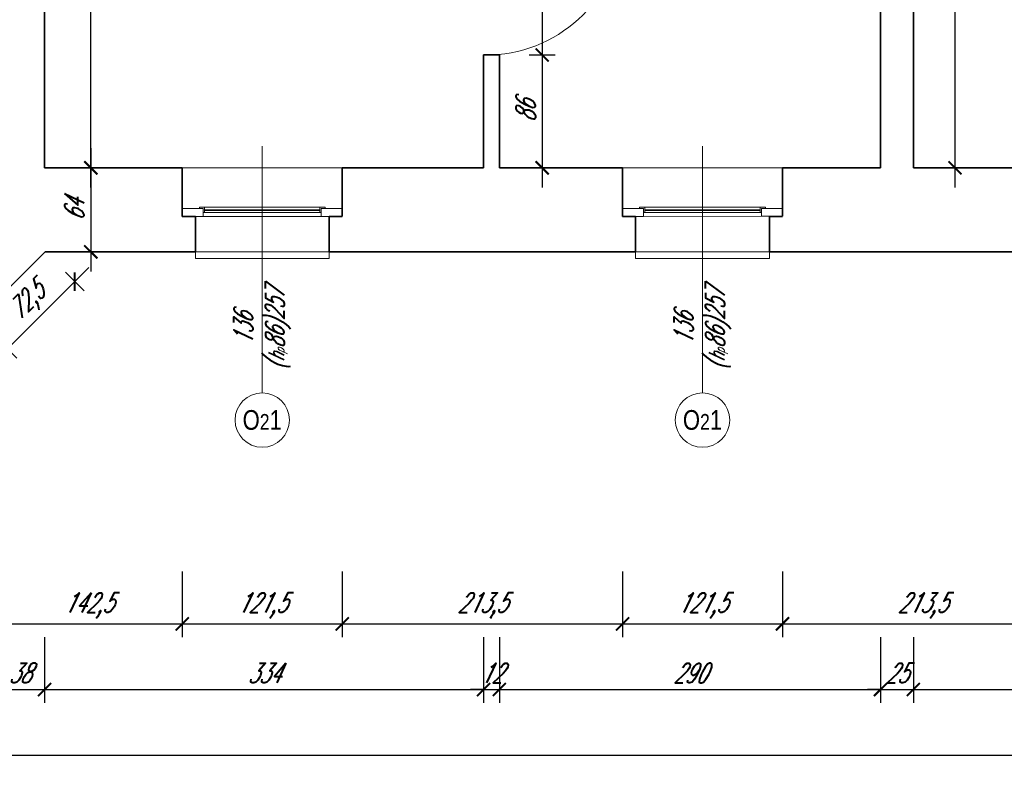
# Model space of a CAD drawing. Header units: millimetres. Extents: x 402 to 79005, y -7782 to 89952.
# Tile 141 of 256: x 22827 to 23576, y 28094 to 28664. Entities that reach past the tile are written whole.
import ezdxf

# ---------------------------------------------------------------- set-up
doc = ezdxf.new("R2010")
doc.units = ezdxf.units.MM
doc.header["$LTSCALE"] = 10
doc.linetypes.add('DASHED', pattern=[19.05, 12.7, -6.35])
doc.layers.get('0').update_dxf_attribs({"lineweight": 0})
doc.layers.get('Defpoints').update_dxf_attribs({"color": 253})
for name, color, linetype, lineweight in [('01 parter - ściany', 253, 'Continuous', 35), ('03-01_okna', 253, 'Continuous', 15), ('03_drzwi', 253, 'Continuous', 15), ('04-1_widok', 253, 'Continuous', 5), ('05-01_wymiary', 253, 'Continuous', 5), ('05-03_opis', 253, 'Continuous', 5)]:
    doc.layers.add(name, color=color, linetype=linetype, lineweight=lineweight)
doc.styles.add('ariel', font='ARIAL.TTF', dxfattribs={"width": 0.8})
doc.styles.add('ariel_wym', font='simplex.shx', dxfattribs={"width": 0.65, "oblique": 25})
doc.dimstyles.new('ariel 50', dxfattribs={"dimtxt": 15, "dimasz": 10, "dimexe": 10, "dimexo": 0, "dimgap": 5, "dimtad": 1, "dimdec": 1, "dimrnd": 0.5, "dimtxsty": 'ariel_wym', "dimblk": 'ARCHTICK', "dimcen": 2.5, "dimdle": 15, "dimazin": 0, "dimtfac": 1, "dimtdec": 1, "dimtix": 1, "dimtmove": 0, "dimatfit": 3, "dimldrblk": 'DOT', "dimfxl": 0, "dimarcsym": 0})
doc.dimstyles.new('ariel 50 wnętrze', dxfattribs={"dimtxt": 15, "dimasz": 10, "dimexe": 10, "dimexo": 0, "dimgap": 5, "dimtad": 1, "dimdec": 1, "dimrnd": 0.5, "dimtxsty": 'ariel_wym', "dimblk": 'ARCHTICK', "dimcen": 2.5, "dimdle": 15, "dimazin": 0, "dimtfac": 1, "dimtdec": 1, "dimtix": 1, "dimtmove": 0, "dimatfit": 3, "dimldrblk": 'DOT', "dimfxl": 0, "dimarcsym": 0})

# ---------------------------------------------------------------- blocks, each defined once
blk = doc.blocks.new('_ArchTick')
at = {"color": 0, "linetype": 'ByBlock', "const_width": 0.15}
blk.add_lwpolyline([(-0.5, -0.5), (0.5, 0.5)], dxfattribs=at)
blk = doc.blocks.new('*D969')
at = {"layer": '05-01_wymiary', "color": 0, "lineweight": -2}
for p, q in [((22807.83, 28244.19), (22807.83, 28194.19)), ((22950.54, 28244.19), (22950.54, 28194.19)), ((22792.83, 28204.19), (22965.54, 28204.19))]:
    blk.add_line(p, q, dxfattribs=at)
at = {"layer": 'Defpoints', "color": 0}
for p in [(22950.54, 28551.5), (22807.83, 28531.55), (22950.54, 28204.19)]:
    blk.add_point(p, dxfattribs=at)
at = {"layer": '05-01_wymiary', "color": 0, "lineweight": -2, "xscale": 10, "yscale": 10, "zscale": 10, "rotation": 180}
blk.add_blockref('_ArchTick', (22807.83, 28204.19), dxfattribs=at)
at = {"layer": '05-01_wymiary', "color": 0, "lineweight": -2, "xscale": 10, "yscale": 10, "zscale": 10}
blk.add_blockref('_ArchTick', (22950.54, 28204.19), dxfattribs=at)
at = {"layer": '05-01_wymiary', "color": 0, "insert": (22879.19, 28218.12), "char_height": 15, "attachment_point": 5, "style": 'ariel_wym'}
blk.add_mtext('142,5', dxfattribs=at)
blk = doc.blocks.new('_Dot')
at = {"color": 0, "linetype": 'ByBlock', "lineweight": -2}
blk.add_line((-0.5, 0), (-1, 0), dxfattribs=at)
at = {"color": 0, "linetype": 'ByBlock', "const_width": 0.5}
blk.add_lwpolyline([(-0.25, 0, 1), (0.25, 0, 1)], format="xyb", close=True, dxfattribs=at)
blk = doc.blocks.new('*D970')
at = {"layer": '05-01_wymiary', "color": 0, "lineweight": -2}
for p, q in [((22950.54, 28244.19), (22950.54, 28194.19)), ((23072.24, 28244.19), (23072.24, 28194.19)), ((22935.54, 28204.19), (23087.24, 28204.19))]:
    blk.add_line(p, q, dxfattribs=at)
at = {"layer": 'Defpoints', "color": 0}
for p in [(22950.54, 28551.5), (23072.24, 28551.5), (23072.24, 28204.19)]:
    blk.add_point(p, dxfattribs=at)
at = {"layer": '05-01_wymiary', "color": 0, "lineweight": -2, "xscale": 10, "yscale": 10, "zscale": 10, "rotation": 180}
blk.add_blockref('_ArchTick', (22950.54, 28204.19), dxfattribs=at)
at = {"layer": '05-01_wymiary', "color": 0, "lineweight": -2, "xscale": 10, "yscale": 10, "zscale": 10}
blk.add_blockref('_ArchTick', (23072.24, 28204.19), dxfattribs=at)
at = {"layer": '05-01_wymiary', "color": 0, "insert": (23011.39, 28218.12), "char_height": 15, "attachment_point": 5, "style": 'ariel_wym'}
blk.add_mtext('121,5', dxfattribs=at)
blk = doc.blocks.new('*D971')
at = {"layer": '05-01_wymiary', "color": 0, "lineweight": -2}
for p, q in [((23072.24, 28244.19), (23072.24, 28194.19)), ((23285.54, 28244.19), (23285.54, 28194.19)), ((23057.24, 28204.19), (23300.54, 28204.19))]:
    blk.add_line(p, q, dxfattribs=at)
at = {"layer": 'Defpoints', "color": 0}
for p in [(23072.24, 28551.5), (23285.54, 28551.5), (23285.54, 28204.19)]:
    blk.add_point(p, dxfattribs=at)
at = {"layer": '05-01_wymiary', "color": 0, "lineweight": -2, "xscale": 10, "yscale": 10, "zscale": 10, "rotation": 180}
blk.add_blockref('_ArchTick', (23072.24, 28204.19), dxfattribs=at)
at = {"layer": '05-01_wymiary', "color": 0, "lineweight": -2, "xscale": 10, "yscale": 10, "zscale": 10}
blk.add_blockref('_ArchTick', (23285.54, 28204.19), dxfattribs=at)
at = {"layer": '05-01_wymiary', "color": 0, "insert": (23178.89, 28218.12), "char_height": 15, "attachment_point": 5, "style": 'ariel_wym'}
blk.add_mtext('213,5', dxfattribs=at)
blk = doc.blocks.new('*D972')
at = {"layer": '05-01_wymiary', "color": 0, "lineweight": -2}
for p, q in [((23285.54, 28244.19), (23285.54, 28194.19)), ((23407.24, 28244.19), (23407.24, 28194.19)), ((23270.54, 28204.19), (23422.24, 28204.19))]:
    blk.add_line(p, q, dxfattribs=at)
at = {"layer": 'Defpoints', "color": 0}
for p in [(23285.54, 28551.5), (23407.24, 28551.5), (23407.24, 28204.19)]:
    blk.add_point(p, dxfattribs=at)
at = {"layer": '05-01_wymiary', "color": 0, "lineweight": -2, "xscale": 10, "yscale": 10, "zscale": 10, "rotation": 180}
blk.add_blockref('_ArchTick', (23285.54, 28204.19), dxfattribs=at)
at = {"layer": '05-01_wymiary', "color": 0, "lineweight": -2, "xscale": 10, "yscale": 10, "zscale": 10}
blk.add_blockref('_ArchTick', (23407.24, 28204.19), dxfattribs=at)
at = {"layer": '05-01_wymiary', "color": 0, "insert": (23346.39, 28218.12), "char_height": 15, "attachment_point": 5, "style": 'ariel_wym'}
blk.add_mtext('121,5', dxfattribs=at)
blk = doc.blocks.new('*D973')
at = {"layer": '05-01_wymiary', "color": 0, "lineweight": -2}
for p, q in [((23407.24, 28244.19), (23407.24, 28194.19)), ((23620.54, 28244.19), (23620.54, 28194.19)), ((23392.24, 28204.19), (23635.54, 28204.19))]:
    blk.add_line(p, q, dxfattribs=at)
at = {"layer": 'Defpoints', "color": 0}
for p in [(23407.24, 28551.5), (23620.54, 28551.5), (23620.54, 28204.19)]:
    blk.add_point(p, dxfattribs=at)
at = {"layer": '05-01_wymiary', "color": 0, "lineweight": -2, "xscale": 10, "yscale": 10, "zscale": 10, "rotation": 180}
blk.add_blockref('_ArchTick', (23407.24, 28204.19), dxfattribs=at)
at = {"layer": '05-01_wymiary', "color": 0, "lineweight": -2, "xscale": 10, "yscale": 10, "zscale": 10}
blk.add_blockref('_ArchTick', (23620.54, 28204.19), dxfattribs=at)
at = {"layer": '05-01_wymiary', "color": 0, "insert": (23513.89, 28218.12), "char_height": 15, "attachment_point": 5, "style": 'ariel_wym'}
blk.add_mtext('213,5', dxfattribs=at)
blk = doc.blocks.new('*D1003')
at = {"layer": '05-01_wymiary', "color": 0, "lineweight": -2}
for p, q in [((22807.83, 28194.19), (22807.83, 28144.19)), ((22845.83, 28194.19), (22845.83, 28144.19)), ((22792.83, 28154.19), (22860.83, 28154.19))]:
    blk.add_line(p, q, dxfattribs=at)
at = {"layer": 'Defpoints', "color": 0}
for p in [(22845.83, 28551.5), (22807.83, 28531.55), (22845.83, 28154.19)]:
    blk.add_point(p, dxfattribs=at)
at = {"layer": '05-01_wymiary', "color": 0, "lineweight": -2, "xscale": 10, "yscale": 10, "zscale": 10, "rotation": 180}
blk.add_blockref('_ArchTick', (22807.83, 28154.19), dxfattribs=at)
at = {"layer": '05-01_wymiary', "color": 0, "lineweight": -2, "xscale": 10, "yscale": 10, "zscale": 10}
blk.add_blockref('_ArchTick', (22845.83, 28154.19), dxfattribs=at)
at = {"layer": '05-01_wymiary', "color": 0, "insert": (22826.83, 28166.69), "char_height": 15, "attachment_point": 5, "style": 'ariel_wym'}
blk.add_mtext('38', dxfattribs=at)
blk = doc.blocks.new('*D1004')
at = {"layer": '05-01_wymiary', "color": 0, "lineweight": -2}
for p, q in [((22845.83, 28194.19), (22845.83, 28144.19)), ((23179.83, 28194.19), (23179.83, 28144.19)), ((22830.83, 28154.19), (23194.83, 28154.19))]:
    blk.add_line(p, q, dxfattribs=at)
at = {"layer": 'Defpoints', "color": 0}
for p in [(22845.83, 28551.5), (23179.83, 28551.5), (23179.83, 28154.19)]:
    blk.add_point(p, dxfattribs=at)
at = {"layer": '05-01_wymiary', "color": 0, "lineweight": -2, "xscale": 10, "yscale": 10, "zscale": 10, "rotation": 180}
blk.add_blockref('_ArchTick', (22845.83, 28154.19), dxfattribs=at)
at = {"layer": '05-01_wymiary', "color": 0, "lineweight": -2, "xscale": 10, "yscale": 10, "zscale": 10}
blk.add_blockref('_ArchTick', (23179.83, 28154.19), dxfattribs=at)
at = {"layer": '05-01_wymiary', "color": 0, "insert": (23012.83, 28166.69), "char_height": 15, "attachment_point": 5, "style": 'ariel_wym'}
blk.add_mtext('334', dxfattribs=at)
blk = doc.blocks.new('*D1005')
at = {"layer": '05-01_wymiary', "color": 0, "lineweight": -2}
for p, q in [((23179.83, 28194.19), (23179.83, 28144.19)), ((23191.83, 28194.19), (23191.83, 28144.19)), ((23179.83, 28154.19), (23169.83, 28154.19)), ((23179.83, 28154.19), (23191.83, 28154.19)), ((23191.83, 28154.19), (23201.83, 28154.19))]:
    blk.add_line(p, q, dxfattribs=at)
at = {"layer": 'Defpoints', "color": 0}
for p in [(23179.83, 28551.5), (23191.83, 28551.5), (23191.83, 28154.19)]:
    blk.add_point(p, dxfattribs=at)
at = {"layer": '05-01_wymiary', "color": 0, "lineweight": -2, "xscale": 10, "yscale": 10, "zscale": 10}
blk.add_blockref('_ArchTick', (23179.83, 28154.19), dxfattribs=at)
at = {"layer": '05-01_wymiary', "color": 0, "lineweight": -2, "xscale": 10, "yscale": 10, "zscale": 10, "rotation": 180}
blk.add_blockref('_ArchTick', (23191.83, 28154.19), dxfattribs=at)
at = {"layer": '05-01_wymiary', "color": 0, "insert": (23185.83, 28166.69), "char_height": 15, "attachment_point": 5, "style": 'ariel_wym'}
blk.add_mtext('12', dxfattribs=at)
blk = doc.blocks.new('*D1006')
at = {"layer": '05-01_wymiary', "color": 0, "lineweight": -2}
for p, q in [((23191.83, 28194.19), (23191.83, 28144.19)), ((23481.83, 28194.19), (23481.83, 28144.19)), ((23176.83, 28154.19), (23496.83, 28154.19))]:
    blk.add_line(p, q, dxfattribs=at)
at = {"layer": 'Defpoints', "color": 0}
for p in [(23191.83, 28551.5), (23481.83, 28551.5), (23481.83, 28154.19)]:
    blk.add_point(p, dxfattribs=at)
at = {"layer": '05-01_wymiary', "color": 0, "lineweight": -2, "xscale": 10, "yscale": 10, "zscale": 10, "rotation": 180}
blk.add_blockref('_ArchTick', (23191.83, 28154.19), dxfattribs=at)
at = {"layer": '05-01_wymiary', "color": 0, "lineweight": -2, "xscale": 10, "yscale": 10, "zscale": 10}
blk.add_blockref('_ArchTick', (23481.83, 28154.19), dxfattribs=at)
at = {"layer": '05-01_wymiary', "color": 0, "insert": (23336.83, 28166.69), "char_height": 15, "attachment_point": 5, "style": 'ariel_wym'}
blk.add_mtext('290', dxfattribs=at)
blk = doc.blocks.new('*D1007')
at = {"layer": '05-01_wymiary', "color": 0, "lineweight": -2}
for p, q in [((23481.83, 28194.19), (23481.83, 28144.19)), ((23506.83, 28194.19), (23506.83, 28144.19)), ((23481.83, 28154.19), (23471.83, 28154.19)), ((23481.83, 28154.19), (23506.83, 28154.19)), ((23506.83, 28154.19), (23516.83, 28154.19))]:
    blk.add_line(p, q, dxfattribs=at)
at = {"layer": 'Defpoints', "color": 0}
for p in [(23481.83, 28551.5), (23506.83, 28551.5), (23506.83, 28154.19)]:
    blk.add_point(p, dxfattribs=at)
at = {"layer": '05-01_wymiary', "color": 0, "lineweight": -2, "xscale": 10, "yscale": 10, "zscale": 10}
blk.add_blockref('_ArchTick', (23481.83, 28154.19), dxfattribs=at)
at = {"layer": '05-01_wymiary', "color": 0, "lineweight": -2, "xscale": 10, "yscale": 10, "zscale": 10, "rotation": 180}
blk.add_blockref('_ArchTick', (23506.83, 28154.19), dxfattribs=at)
at = {"layer": '05-01_wymiary', "color": 0, "insert": (23494.33, 28166.69), "char_height": 15, "attachment_point": 5, "style": 'ariel_wym'}
blk.add_mtext('25', dxfattribs=at)
blk = doc.blocks.new('*D1008')
at = {"layer": '05-01_wymiary', "color": 0, "lineweight": -2}
for p, q in [((23506.83, 28194.19), (23506.83, 28144.19)), ((23813.83, 28194.19), (23813.83, 28144.19)), ((23491.83, 28154.19), (23828.83, 28154.19))]:
    blk.add_line(p, q, dxfattribs=at)
at = {"layer": 'Defpoints', "color": 0}
for p in [(23506.83, 28551.5), (23813.83, 28551.5), (23813.83, 28154.19)]:
    blk.add_point(p, dxfattribs=at)
at = {"layer": '05-01_wymiary', "color": 0, "lineweight": -2, "xscale": 10, "yscale": 10, "zscale": 10, "rotation": 180}
blk.add_blockref('_ArchTick', (23506.83, 28154.19), dxfattribs=at)
at = {"layer": '05-01_wymiary', "color": 0, "lineweight": -2, "xscale": 10, "yscale": 10, "zscale": 10}
blk.add_blockref('_ArchTick', (23813.83, 28154.19), dxfattribs=at)
at = {"layer": '05-01_wymiary', "color": 0, "insert": (23660.33, 28166.69), "char_height": 15, "attachment_point": 5, "style": 'ariel_wym'}
blk.add_mtext('307', dxfattribs=at)
blk = doc.blocks.new('*D1032')
at = {"layer": '05-01_wymiary', "color": 0, "lineweight": -2}
for p, q in [((22107.33, 28144.19), (22107.33, 28094.19)), ((27734.59, 28144.19), (27734.59, 28094.19)), ((22092.33, 28104.19), (27749.59, 28104.19))]:
    blk.add_line(p, q, dxfattribs=at)
at = {"layer": 'Defpoints', "color": 0}
for p in [(22107.33, 28559.57), (27734.59, 28487.5), (27734.59, 28104.19)]:
    blk.add_point(p, dxfattribs=at)
at = {"layer": '05-01_wymiary', "color": 0, "lineweight": -2, "xscale": 10, "yscale": 10, "zscale": 10, "rotation": 180}
blk.add_blockref('_ArchTick', (22107.33, 28104.19), dxfattribs=at)
at = {"layer": '05-01_wymiary', "color": 0, "lineweight": -2, "xscale": 10, "yscale": 10, "zscale": 10}
blk.add_blockref('_ArchTick', (27734.59, 28104.19), dxfattribs=at)
at = {"layer": '05-01_wymiary', "color": 0, "insert": (24920.96, 28118.12), "char_height": 15, "attachment_point": 5, "style": 'ariel_wym'}
blk.add_mtext('5627,5', dxfattribs=at)
blk = doc.blocks.new('*D1598')
at = {"layer": '05-01_wymiary', "color": 0, "lineweight": -2}
for p, q in [((23224.38, 28752.45), (23224.38, 28622.45)), ((23214.38, 28737.45), (23234.38, 28737.45)), ((23214.38, 28637.45), (23234.38, 28637.45))]:
    blk.add_line(p, q, dxfattribs=at)
at = {"layer": 'Defpoints', "color": 0}
for p in [(23191.83, 28737.45), (23191.83, 28637.45), (23224.38, 28637.45)]:
    blk.add_point(p, dxfattribs=at)
at = {"layer": '05-01_wymiary', "color": 0, "lineweight": -2, "xscale": 10, "yscale": 10, "zscale": 10}
for p, rotation in [((23224.38, 28737.45), 90), ((23224.38, 28637.45), 270)]:
    blk.add_blockref('_ArchTick', p, dxfattribs=dict(at, rotation=rotation))
at = {"layer": '05-01_wymiary', "color": 0, "insert": (23211.88, 28687.45), "char_height": 15, "attachment_point": 5, "rotation": 90, "style": 'ariel_wym'}
blk.add_mtext('100', dxfattribs=at)
blk = doc.blocks.new('*D1599')
at = {"layer": '05-01_wymiary', "color": 0, "lineweight": -2}
for p, q in [((23224.38, 28652.45), (23224.38, 28536.5)), ((23214.38, 28637.45), (23234.38, 28637.45)), ((23214.38, 28551.5), (23234.38, 28551.5))]:
    blk.add_line(p, q, dxfattribs=at)
at = {"layer": 'Defpoints', "color": 0}
for p in [(23191.83, 28637.45), (23191.83, 28551.5), (23224.38, 28551.5)]:
    blk.add_point(p, dxfattribs=at)
at = {"layer": '05-01_wymiary', "color": 0, "lineweight": -2, "xscale": 10, "yscale": 10, "zscale": 10}
for p, rotation in [((23224.38, 28637.45), 90), ((23224.38, 28551.5), 270)]:
    blk.add_blockref('_ArchTick', p, dxfattribs=dict(at, rotation=rotation))
at = {"layer": '05-01_wymiary', "color": 0, "insert": (23211.88, 28594.47), "char_height": 15, "attachment_point": 5, "rotation": 90, "style": 'ariel_wym'}
blk.add_mtext('86', dxfattribs=at)
blk = doc.blocks.new('*D1600')
at = {"layer": '05-01_wymiary', "color": 0, "lineweight": -2}
for p, q in [((23538.5, 28536.5), (23538.5, 29151.5)), ((23528.5, 29136.5), (23548.5, 29136.5)), ((23528.5, 28551.5), (23548.5, 28551.5))]:
    blk.add_line(p, q, dxfattribs=at)
at = {"layer": 'Defpoints', "color": 0}
for p in [(23506.83, 29136.5), (23538.5, 29136.5), (23506.83, 28551.5)]:
    blk.add_point(p, dxfattribs=at)
at = {"layer": '05-01_wymiary', "color": 0, "lineweight": -2, "xscale": 10, "yscale": 10, "zscale": 10}
for p, rotation in [((23538.5, 29136.5), 90), ((23538.5, 28551.5), 270)]:
    blk.add_blockref('_ArchTick', p, dxfattribs=dict(at, rotation=rotation))
at = {"layer": '05-01_wymiary', "color": 0, "insert": (23526, 28844), "char_height": 15, "attachment_point": 5, "rotation": 90, "style": 'ariel_wym'}
blk.add_mtext('585', dxfattribs=at)
blk = doc.blocks.new('*D1255')
at = {"layer": '05-01_wymiary', "color": 0, "lineweight": -2}
for p, q in [((22880.95, 28536.5), (22880.95, 29052.21)), ((22870.95, 29037.21), (22890.95, 29037.21)), ((22870.95, 28551.5), (22890.95, 28551.5))]:
    blk.add_line(p, q, dxfattribs=at)
at = {"layer": 'Defpoints', "color": 0}
for p in [(22845.83, 29037.21), (22880.95, 29037.21), (22845.83, 28551.5)]:
    blk.add_point(p, dxfattribs=at)
at = {"layer": '05-01_wymiary', "color": 0, "lineweight": -2, "xscale": 10, "yscale": 10, "zscale": 10}
for p, rotation in [((22880.95, 29037.21), 90), ((22880.95, 28551.5), 270)]:
    blk.add_blockref('_ArchTick', p, dxfattribs=dict(at, rotation=rotation))
at = {"layer": '05-01_wymiary', "color": 0, "insert": (22867.02, 28794.35), "char_height": 15, "attachment_point": 5, "rotation": 90, "style": 'ariel_wym'}
blk.add_mtext('485,5', dxfattribs=at)
blk = doc.blocks.new('*D1261')
at = {"layer": '05-01_wymiary', "color": 0, "lineweight": -2}
for p, q in [((22880.95, 28566.5), (22880.95, 28472.5)), ((22870.95, 28551.5), (22890.95, 28551.5)), ((22870.95, 28487.5), (22890.95, 28487.5))]:
    blk.add_line(p, q, dxfattribs=at)
at = {"layer": 'Defpoints', "color": 0}
for p in [(22845.83, 28551.5), (22846.17, 28487.5), (22880.95, 28487.5)]:
    blk.add_point(p, dxfattribs=at)
at = {"layer": '05-01_wymiary', "color": 0, "lineweight": -2, "xscale": 10, "yscale": 10, "zscale": 10}
for p, rotation in [((22880.95, 28551.5), 90), ((22880.95, 28487.5), 270)]:
    blk.add_blockref('_ArchTick', p, dxfattribs=dict(at, rotation=rotation))
at = {"layer": '05-01_wymiary', "color": 0, "insert": (22868.45, 28519.5), "char_height": 15, "attachment_point": 5, "rotation": 90, "style": 'ariel_wym'}
blk.add_mtext('64', dxfattribs=at)
blk = doc.blocks.new('*D1262')
at = {"layer": '05-01_wymiary', "color": 0, "lineweight": -2}
for p, q in [((22879.38, 28475.51), (22806.9, 28403.03)), ((22861.7, 28471.97), (22875.84, 28457.83)), ((22810.44, 28420.71), (22824.58, 28406.57))]:
    blk.add_line(p, q, dxfattribs=at)
at = {"layer": 'Defpoints', "color": 0}
for p in [(22846.17, 28487.5), (22794.91, 28436.24), (22817.51, 28413.64)]:
    blk.add_point(p, dxfattribs=at)
at = {"layer": '05-01_wymiary', "color": 0, "lineweight": -2, "xscale": 10, "yscale": 10, "zscale": 10}
for p, rotation in [((22868.77, 28464.9), 45.00000000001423), ((22817.51, 28413.64), 225.0000000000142)]:
    blk.add_blockref('_ArchTick', p, dxfattribs=dict(at, rotation=rotation))
at = {"layer": '05-01_wymiary', "color": 0, "insert": (22833.29, 28449.12), "char_height": 15, "attachment_point": 5, "rotation": 45, "style": 'ariel_wym'}
blk.add_mtext('72,5', dxfattribs=at)

msp = doc.modelspace()

# ---------------------------------------------------------------- linework, layer by layer
at = {"layer": '01 parter - ściany'}
for p, q in [((23481.835, 28551.499), (23481.835, 29136.499)), ((23506.835, 29136.499), (23506.835, 28551.499)), ((22845.835, 28551.499), (22845.835, 29037.208)), ((23179.835, 28551.499), (23179.835, 28637.448)), ((23179.835, 28637.448), (23191.835, 28637.448)), ((23191.835, 28637.865), (23191.835, 28551.499)), ((22950.542, 28551.499), (22845.835, 28551.499)), ((22950.542, 28551.499), (22950.542, 28514.547)), ((23072.241, 28551.499), (23072.238, 28514.612)), ((23179.835, 28551.499), (23072.241, 28551.499)), ((23285.542, 28551.499), (23191.835, 28551.499)), ((23285.542, 28551.499), (23285.542, 28514.547)), ((23407.241, 28551.499), (23407.238, 28514.612)), ((23481.835, 28551.499), (23407.241, 28551.499)), ((23620.542, 28551.499), (23506.835, 28551.499)), ((22960.514, 28514.547), (22950.542, 28514.547)), ((22960.512, 28487.499), (22960.513, 28514.547)), ((23062.238, 28487.499), (23062.238, 28514.562)), ((23072.21, 28514.562), (23062.238, 28514.562)), ((23295.514, 28514.547), (23285.542, 28514.547)), ((23295.512, 28487.499), (23295.513, 28514.547)), ((23397.238, 28487.499), (23397.238, 28514.562)), ((23407.21, 28514.562), (23397.238, 28514.562)), ((22846.171, 28487.499), (22794.909, 28436.237)), ((22960.512, 28487.499), (22846.171, 28487.499)), ((23295.512, 28487.499), (23062.238, 28487.499)), ((23630.512, 28487.499), (23397.238, 28487.499))]:
    msp.add_line(p, q, dxfattribs=at)
at = {"layer": '03-01_okna', "linetype": 'Continuous', "lineweight": 0}
for p, q in [((22967.542, 28521.547), (22967.542, 28517.547)), ((23055.21, 28521.562), (23055.21, 28517.562)), ((23302.542, 28521.552), (23302.542, 28517.552)), ((23390.21, 28521.567), (23390.21, 28517.567)), ((22966.542, 28517.547), (23056.21, 28517.562)), ((23056.21, 28514.562), (22966.542, 28514.547)), ((22967.542, 28519.547), (23055.21, 28519.562)), ((22967.542, 28519.047), (23055.21, 28519.062)), ((23301.542, 28517.552), (23391.21, 28517.567)), ((23391.21, 28514.567), (23301.542, 28514.552)), ((23302.542, 28519.552), (23390.21, 28519.567)), ((23302.542, 28519.052), (23390.21, 28519.067)), ((22960.512, 28487.499), (22960.512, 28482.499)), ((23062.238, 28487.499), (23062.238, 28482.499)), ((23295.512, 28487.504), (23295.512, 28482.504)), ((23397.238, 28487.504), (23397.238, 28482.504)), ((22960.512, 28482.499), (23062.238, 28482.499)), ((23295.512, 28482.504), (23397.238, 28482.504))]:
    msp.add_line(p, q, dxfattribs=at)
at = {"layer": '03-01_okna', "linetype": 'DASHED'}
for p, q in [((22960.512, 28487.499), (23062.238, 28487.499)), ((23295.512, 28487.504), (23397.238, 28487.504))]:
    msp.add_line(p, q, dxfattribs=at)
at = {"layer": '03-01_okna', "linetype": 'Continuous', "lineweight": 0}
for points in [[(22963.542, 28520.547), (22963.542, 28521.547), (23059.21, 28521.562), (23059.21, 28520.562)], [(23298.542, 28520.552), (23298.542, 28521.552), (23394.21, 28521.567), (23394.21, 28520.567)]]:
    msp.add_lwpolyline(points, dxfattribs=at)
for points in [[(22966.542, 28520.547), (22950.542, 28520.547), (22950.542, 28514.547), (22966.542, 28514.547)], [(23072.21, 28520.562), (23056.21, 28520.562), (23056.21, 28514.562), (23072.21, 28514.562)], [(23301.542, 28520.552), (23285.542, 28520.552), (23285.542, 28514.552), (23301.542, 28514.552)], [(23407.21, 28520.567), (23391.21, 28520.567), (23391.21, 28514.567), (23407.21, 28514.567)]]:
    msp.add_lwpolyline(points, close=True, dxfattribs=at)
at = {"layer": '03_drzwi'}
msp.add_arc((23181.609, 28741.676), 104.314, 272.321384, 357.641137, dxfattribs=at)
at = {"layer": '04-1_widok'}
for p, q in [((23072.241, 28551.499), (22950.542, 28551.499)), ((23407.241, 28551.504), (23285.542, 28551.504))]:
    msp.add_line(p, q, dxfattribs=at)
at = {"layer": '05-03_opis', "lineweight": 0}
for p, q in [((23011.375, 28568.107), (23011.375, 28380.09)), ((23346.375, 28568.113), (23346.375, 28380.095))]:
    msp.add_line(p, q, dxfattribs=at)
for centre in [(23011.375, 28359.401), (23346.375, 28359.406)]:
    msp.add_circle(centre, 20.689, dxfattribs=at)

# ---------------------------------------------------------------- texts
at = {"layer": '05-03_opis', "lineweight": 0, "char_height": 14.4, "width": 62.66128, "attachment_point": 5, "rotation": 90, "style": 'ariel_wym'}
for insert in [(23011.375, 28428.973), (23346.375, 28428.978)]:
    msp.add_mtext('136\\P({\\H0.8333x;h\\H0.6x;p}86)257', dxfattribs=dict(at, insert=insert))
at = {"layer": '05-03_opis', "lineweight": 0, "char_height": 15, "width": 75.19353, "attachment_point": 5, "style": 'ariel'}
for insert in [(23011.375, 28359.401), (23346.375, 28359.406)]:
    msp.add_mtext('O{\\H0.8x;2}1', dxfattribs=dict(at, insert=insert))

# ---------------------------------------------------------------- dimensions: what is measured, and where the dimension line sits
at = {"layer": '05-01_wymiary'}
for base, p1, p2, picture, middle in [((23538.502, 29136.499), (23506.835, 28551.499), (23506.835, 29136.499), '*D1600', (23526.002, 28843.999)), ((22880.945, 29037.208), (22845.835, 28551.499), (22845.835, 29037.208), '*D1255', (22867.017, 28794.353))]:
    dim = msp.add_linear_dim(base=base, p1=p1, p2=p2, angle=90, dimstyle='ariel 50 wnętrze', dxfattribs=at)
    dim.commit()
    dim.dimension.update_dxf_attribs({"geometry": picture, "text_midpoint": middle})
for base, p1, p2, picture, middle in [((23224.385, 28637.448), (23191.835, 28737.448), (23191.835, 28637.448), '*D1598', (23211.885, 28687.448)), ((23224.385, 28551.499), (23191.835, 28637.448), (23191.835, 28551.499), '*D1599', (23211.885, 28594.473)), ((22880.945, 28487.499), (22845.835, 28551.499), (22846.171, 28487.499), '*D1261', (22868.445, 28519.499))]:
    dim = msp.add_linear_dim(base=base, p1=p1, p2=p2, angle=90, dimstyle='ariel 50 wnętrze', override={"dimtmove": 1}, dxfattribs=at)
    dim.commit()
    dim.dimension.update_dxf_attribs({"geometry": picture, "text_midpoint": middle})
dim = msp.add_linear_dim(base=(27734.585, 28104.187), p1=(22107.328, 28559.574), p2=(27734.585, 28487.499), dimstyle='ariel 50', dxfattribs=at)
dim.commit()
dim.dimension.update_dxf_attribs({"geometry": '*D1032', "text_midpoint": (24920.956, 28118.116)})
for base, p1, p2, picture, middle in [((22950.542, 28204.187), (22807.835, 28531.555), (22950.542, 28551.499), '*D969', (22879.188, 28218.116)), ((22845.835, 28154.187), (22807.835, 28531.555), (22845.835, 28551.499), '*D1003', (22826.835, 28166.687)), ((23179.835, 28154.187), (22845.835, 28551.499), (23179.835, 28551.499), '*D1004', (23012.835, 28166.687)), ((23072.241, 28204.187), (22950.542, 28551.499), (23072.241, 28551.499), '*D970', (23011.391, 28218.116)), ((23285.542, 28204.187), (23072.241, 28551.499), (23285.542, 28551.499), '*D971', (23178.891, 28218.116)), ((23191.835, 28154.187), (23179.835, 28551.499), (23191.835, 28551.499), '*D1005', (23185.835, 28166.687)), ((23481.835, 28154.187), (23191.835, 28551.499), (23481.835, 28551.499), '*D1006', (23336.835, 28166.687)), ((23407.241, 28204.187), (23285.542, 28551.499), (23407.241, 28551.499), '*D972', (23346.391, 28218.116)), ((23620.542, 28204.187), (23407.241, 28551.499), (23620.542, 28551.499), '*D973', (23513.891, 28218.116)), ((23506.835, 28154.187), (23481.835, 28551.499), (23506.835, 28551.499), '*D1007', (23494.335, 28166.687)), ((23813.835, 28154.187), (23506.835, 28551.499), (23813.835, 28551.499), '*D1008', (23660.335, 28166.687))]:
    dim = msp.add_linear_dim(base=base, p1=p1, p2=p2, dimstyle='ariel 50', override={"dimtmove": 1}, dxfattribs=at)
    dim.commit()
    dim.dimension.update_dxf_attribs({"geometry": picture, "text_midpoint": middle})
dim = msp.add_aligned_dim(p1=(22846.171, 28487.499), p2=(22794.909, 28436.237), distance=31.958, dimstyle='ariel 50 wnętrze', dxfattribs=at)
dim.commit()
dim.dimension.update_dxf_attribs({"geometry": '*D1262', "text_midpoint": (22833.289, 28449.119)})

doc.saveas('drawing.dxf')
